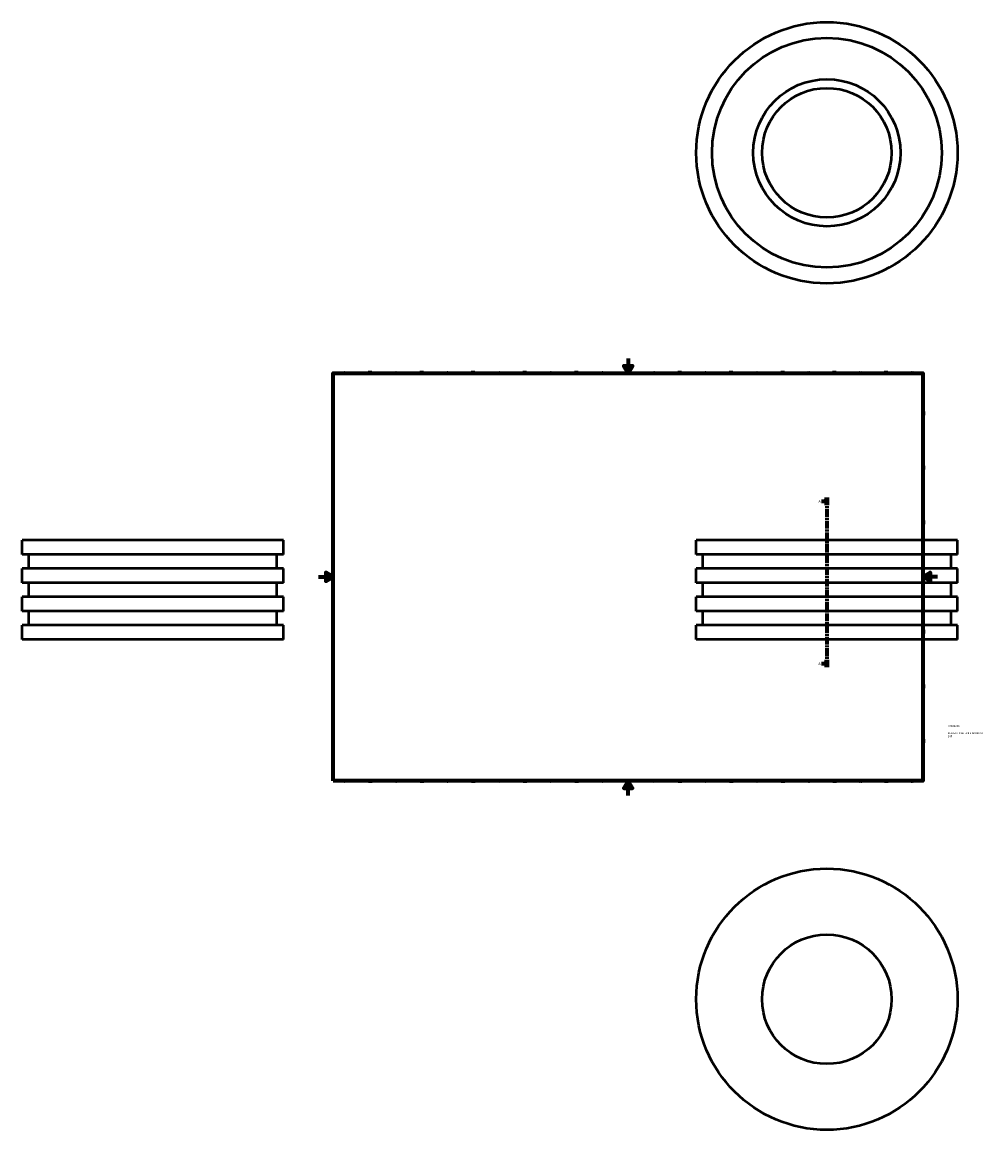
# Model space of a CAD drawing. Header units: millimetres. Extents: x -403 to 1851, y -454 to 1069.
# Tile 1 of 3: x -403 to 904, y -454 to 1051. Entities that reach past the tile are written whole.
import ezdxf

# ---------------------------------------------------------------- set-up
doc = ezdxf.new("R2010")
doc.units = ezdxf.units.MM
doc.linetypes.add('CHAIN', pattern=[0.3543, 0.2362, -0.0295, 0.0591, -0.0295])
for name, color, linetype, lineweight in [('Border (ISO)', 7, 'Continuous', 70), ('Section Line (ISO)', 7, 'CHAIN', 70), ('Title (ISO)', 7, 'Continuous', 50), ('Visible (ISO)', 7, 'Continuous', 50)]:
    doc.layers.add(name, color=color, linetype=linetype, lineweight=lineweight)
doc.styles.add('Label Text (ISO)', font='tahoma.ttf')
doc.styles.add('Note Text (ISO)', font='tahoma.ttf')

# ---------------------------------------------------------------- blocks, each defined once
blk = doc.blocks.new('Borders Default Border')
at = {"layer": 'Border (ISO)'}
for p, q in [((70.1, 574), (70.1, 576.9)), ((140.2, 574), (140.2, 576.9)), ((210.2, 574), (210.2, 576.9)), ((280.3, 574), (280.3, 576.9)), ((350.4, 574), (350.4, 576.9)), ((490.6, 574), (490.6, 576.9)), ((560.7, 574), (560.7, 576.9)), ((630.8, 574), (630.8, 576.9)), ((700.8, 574), (700.8, 576.9)), ((770.9, 574), (770.9, 576.9)), ((20, 519.7), (17.1, 519.7)), ((821, 519.7), (823.9, 519.7)), ((20, 445.5), (17.1, 445.5)), ((821, 445.5), (823.9, 445.5)), ((20, 371.2), (17.1, 371.2)), ((821, 371.2), (823.9, 371.2)), ((20, 222.7), (17.1, 222.7)), ((821, 222.7), (823.9, 222.7)), ((20, 148.5), (17.1, 148.5)), ((821, 148.5), (823.9, 148.5)), ((20, 74.3), (17.1, 74.3)), ((821, 74.3), (823.9, 74.3)), ((70.1, 20), (70.1, 17.1)), ((140.2, 20), (140.2, 17.1)), ((210.2, 20), (210.2, 17.1)), ((280.3, 20), (280.3, 17.1)), ((350.4, 20), (350.4, 17.1)), ((490.6, 20), (490.6, 17.1)), ((560.7, 20), (560.7, 17.1)), ((630.8, 20), (630.8, 17.1)), ((700.8, 20), (700.8, 17.1)), ((770.9, 20), (770.9, 17.1))]:
    blk.add_line(p, q, dxfattribs=at)
at = {"layer": 'Border (ISO)', "flags": 128}
for points in [[(420.5, 594), (420.5, 574), (414.7, 584), (426.3, 584), (420.5, 574)], [(20, 20), (20, 574), (821, 574), (821, 20), (20, 20)], [(0, 297), (20, 297), (10, 302.8), (10, 291.2), (20, 297)], [(841, 297), (821, 297), (831, 302.8), (831, 291.2), (821, 297)], [(420.5, 0), (420.5, 20), (414.7, 10), (426.3, 10), (420.5, 20)]]:
    blk.add_lwpolyline(points, dxfattribs=at)
at = {"layer": 'Border (ISO)', "color": 232, "true_color": 0xca0064, "char_height": 2.5, "attachment_point": 7, "style": 'Note Text (ISO)'}
for s, insert in [('1', (34.5, 574.4)), ('2', (104.4, 574.4)), ('3', (174.4, 574.3)), ('4', (244.4, 574.4)), ('5', (314.6, 574.3)), ('6', (384.7, 574.3)), ('7', (454.8, 574.4)), ('8', (524.8, 574.3)), ('9', (594.9, 574.4)), ('10', (664.3, 574.3)), ('11', (734.4, 574.4)), ('12', (804.5, 574.4)), ('A', (17.3, 555.6)), ('A', (821.6, 555.6)), ('B', (17.6, 481.4)), ('B', (821.9, 481.4)), ('C', (17.4, 407.1)), ('C', (821.7, 407.1)), ('D', (17.4, 332.9)), ('D', (821.7, 332.9)), ('E', (17.6, 258.6)), ('E', (821.9, 258.6)), ('F', (17.7, 184.4)), ('F', (822, 184.4)), ('G', (17.3, 110.1)), ('G', (821.6, 110.1)), ('H', (17.4, 35.9)), ('H', (821.7, 35.9)), ('1', (34.5, 17.1)), ('2', (104.4, 17.1)), ('3', (174.4, 17)), ('4', (244.4, 17.1)), ('5', (314.6, 17)), ('6', (384.7, 17)), ('7', (454.8, 17.1)), ('8', (524.8, 17)), ('9', (594.9, 17.1)), ('10', (664.3, 17)), ('11', (734.4, 17.1)), ('12', (804.5, 17.1))]:
    blk.add_mtext(s, dxfattribs=dict(at, insert=insert))
blk = doc.blocks.new('Title Blocks ISO')
at = {"layer": 'Title (ISO)', "color": 232, "true_color": 0xca0064, "style": 'Note Text (ISO)'}
for tag, p in [('PART_NUMBER_001', (34.1, 73.1)), ('DESCRIPTION_001', (33.8, 63.4)), ('DESCRIPTION_002', (33.9, 59.2))]:
    blk.add_attdef(tag, p, '', height=2.5, dxfattribs=at)
blk = doc.blocks.new('2dTransSection0')
at = {"layer": 'Section Line (ISO)', "linetype": 'Continuous'}
for p, q in [((683.4, 399.8), (688, 399.8)), ((690.5, 399.8), (688, 400.3)), ((688, 400.3), (688, 399.3)), ((688, 399.8), (690.5, 399.8)), ((688, 399.3), (690.5, 399.8)), ((683.4, 179.2), (688, 179.2)), ((690.5, 179.2), (688, 179.7)), ((688, 179.7), (688, 178.7)), ((688, 179.2), (690.5, 179.2)), ((688, 178.7), (690.5, 179.2))]:
    blk.add_line(p, q, dxfattribs=at)
at = {"layer": 'Section Line (ISO)', "linetype": 'CHAIN', "ltscale": 44.45982}
blk.add_line((690.5, 404.8), (690.5, 174.2), dxfattribs=at)
at = {"layer": 'Section Line (ISO)', "linetype": 'Continuous', "lineweight": 140}
for p, q in [((690.5, 404.8), (690.5, 394.7)), ((690.5, 184.3), (690.5, 174.2))]:
    blk.add_line(p, q, dxfattribs=at)
at = {"layer": 'Section Line (ISO)', "linetype": 'Continuous', "flags": 128}
for points in [[(688, 399.3), (690.5, 399.8), (688, 400.3), (688, 399.3)], [(688, 178.7), (690.5, 179.2), (688, 179.7), (688, 178.7)]]:
    blk.add_lwpolyline(points, dxfattribs=at)
at = {"layer": 'Section Line (ISO)'}
for points in [[(688, 399.3), (690.5, 399.8), (688, 400.3), (688, 399.3)], [(688, 178.7), (690.5, 179.2), (688, 179.7), (688, 178.7)]]:
    blk.add_solid(points, dxfattribs=at)
at = {"layer": 'Section Line (ISO)', "char_height": 3.5, "attachment_point": 7, "style": 'Label Text (ISO)'}
for insert in [(679.1, 398), (679.1, 177.5)]:
    blk.add_mtext('A', dxfattribs=dict(at, insert=insert))

msp = doc.modelspace()

# ---------------------------------------------------------------- linework, layer by layer
at = {"layer": 'Visible (ISO)'}
for p, q in [((-47.541, 346.927), (-402.541, 346.927)), ((-402.541, 327.642), (-402.541, 346.927)), ((-47.541, 327.642), (-47.541, 346.927)), ((868.031, 346.927), (513.031, 346.927)), ((513.031, 327.642), (513.031, 346.927)), ((868.031, 327.642), (868.031, 346.927)), ((-47.541, 327.642), (-402.541, 327.642)), ((-393.666, 308.356), (-393.666, 327.642)), ((-56.416, 308.356), (-56.416, 327.642)), ((868.031, 327.642), (513.031, 327.642)), ((521.906, 308.356), (521.906, 327.642)), ((859.156, 308.356), (859.156, 327.642)), ((-47.541, 308.356), (-402.541, 308.356)), ((-402.541, 289.07), (-402.541, 308.356)), ((-47.541, 289.07), (-47.541, 308.356)), ((868.031, 308.356), (513.031, 308.356)), ((513.031, 289.07), (513.031, 308.356)), ((868.031, 289.07), (868.031, 308.356)), ((-47.541, 289.07), (-402.541, 289.07)), ((-393.666, 269.785), (-393.666, 289.07)), ((-56.416, 269.785), (-56.416, 289.07)), ((868.031, 289.07), (513.031, 289.07)), ((521.906, 269.785), (521.906, 289.07)), ((859.156, 269.785), (859.156, 289.07)), ((-47.541, 269.785), (-402.541, 269.785)), ((-402.541, 250.499), (-402.541, 269.785)), ((-47.541, 250.499), (-47.541, 269.785)), ((868.031, 269.785), (513.031, 269.785)), ((513.031, 250.499), (513.031, 269.785)), ((868.031, 250.499), (868.031, 269.785)), ((-47.541, 250.499), (-402.541, 250.499)), ((-393.666, 231.213), (-393.666, 250.499)), ((-56.416, 231.213), (-56.416, 250.499)), ((868.031, 250.499), (513.031, 250.499)), ((521.906, 231.213), (521.906, 250.499)), ((859.156, 231.213), (859.156, 250.499)), ((-47.541, 231.213), (-402.541, 231.213)), ((-402.541, 211.927), (-402.541, 231.213)), ((-47.541, 211.927), (-47.541, 231.213)), ((868.031, 231.213), (513.031, 231.213)), ((513.031, 211.927), (513.031, 231.213)), ((868.031, 211.927), (868.031, 231.213)), ((-47.541, 211.927), (-402.541, 211.927)), ((868.031, 211.927), (513.031, 211.927))]:
    msp.add_line(p, q, dxfattribs=at)
for centre, radius in [((690.531, 873.482), 177.5), ((690.531, 873.482), 156), ((690.531, 873.482), 100), ((690.531, 873.482), 88), ((690.531, -276.971), 177.5), ((690.531, -276.971), 88)]:
    msp.add_circle(centre, radius, dxfattribs=at)

# ---------------------------------------------------------------- block references
msp.add_blockref('Borders Default Border', (0, 0))
msp.add_blockref('Title Blocks ISO', (821, 20)).add_auto_attribs({'PART_NUMBER_001': '37020200', 'DESCRIPTION_001': 'PLASSON MAN HOLE ADAPTOR', 'DESCRIPTION_002': '200'})
at = {"layer": 'Section Line (ISO)'}
msp.add_blockref('2dTransSection0', (0, 0), dxfattribs=at)

doc.saveas('drawing.dxf')
